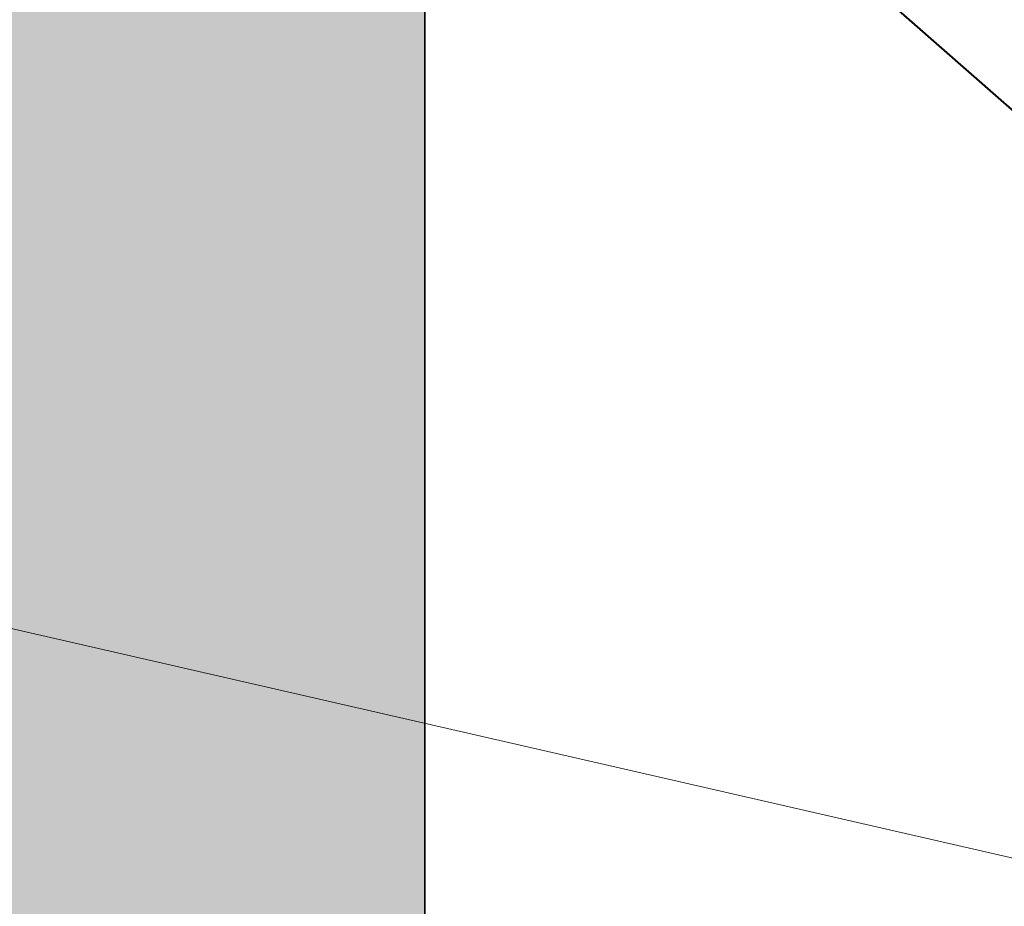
# Model space of a CAD drawing. Header units: millimetres. Extents: x 14400 to 93787, y -21104 to 39413.
# Tile 183 of 256: x 23544 to 23625, y 17812 to 17885. Entities that reach past the tile are written whole.
import ezdxf

# ---------------------------------------------------------------- set-up
doc = ezdxf.new("R2010")
doc.units = ezdxf.units.MM
for name, color, linetype, lineweight in [('!MODUS_HATCH_ŚCIANA', 254, 'Continuous', 9), ('__MODUS_ŚCIANY', 2, 'Continuous', 35), ('FL_WENTYLACJA', 7, 'Continuous', 50), ('FLUID-CZ2', 204, 'Continuous', 40)]:
    doc.layers.add(name, color=color, linetype=linetype, lineweight=lineweight)

# ---------------------------------------------------------------- blocks, each defined once
blk = doc.blocks.new('*U513')
at = {"linetype": 'Continuous', "lineweight": -2}
for p, q in [((250, 795), (250, -595)), ((-250, -295), (-250, 295))]:
    blk.add_line(p, q, dxfattribs=at)
at = {"color": 0, "linetype": 'ByBlock', "lineweight": -2}
for p, q in [((-220, 250), (220, 750)), ((220, 750), (250, 750)), ((-220, 250), (-250, 250)), ((-220, -250), (-250, -250)), ((-220, -250), (220, -550)), ((220, -550), (250, -550))]:
    blk.add_line(p, q, dxfattribs=at)

msp = doc.modelspace()

# ---------------------------------------------------------------- hatches: boundary and pattern name
at = {"layer": '!MODUS_HATCH_ŚCIANA', "ltscale": 2}
h = msp.add_hatch(color=8, dxfattribs=at)
h.dxf.hatch_style = 1
h.paths.add_polyline_path([(23885.18233, 17965.36372), (23537.18233, 17965.36372), (23537.18233, 17775.36372), (23577.18233, 17775.36372), (23577.18233, 17925.36372), (23885.18233, 17925.36372)])

# ---------------------------------------------------------------- linework, layer by layer
at = {"layer": '__MODUS_ŚCIANY', "color": 8}
msp.add_lwpolyline([(23537.18233, 17965.36372), (23537.18233, 17775.36372), (23577.18233, 17775.36372), (23577.18233, 17925.36372)], dxfattribs=at)
at = {"layer": 'DEFPOINTS', "color": 8}
msp.add_lwpolyline([(23577.18233, 17925.36372), (23577.18233, 17555.36372), (24142.18233, 17555.36372), (24142.18233, 17390.36372), (24733.18233, 17390.36372), (24733.18233, 17925.36372), (23577.18233, 17925.36372)], dxfattribs=at)
at = {"layer": 'FL_WENTYLACJA', "color": 7, "lineweight": 0}
msp.add_line((23462.11953, 17852.97093), (23635.10288, 17813.35217), dxfattribs=at)

# ---------------------------------------------------------------- block references
at = {"layer": 'FLUID-CZ2', "linetype": 'Continuous', "xscale": 0.1, "yscale": 0.1, "zscale": 0.1, "rotation": 90}
msp.add_blockref('*U513', (23667.32808, 17884.36372), dxfattribs=at)

doc.saveas('drawing.dxf')
